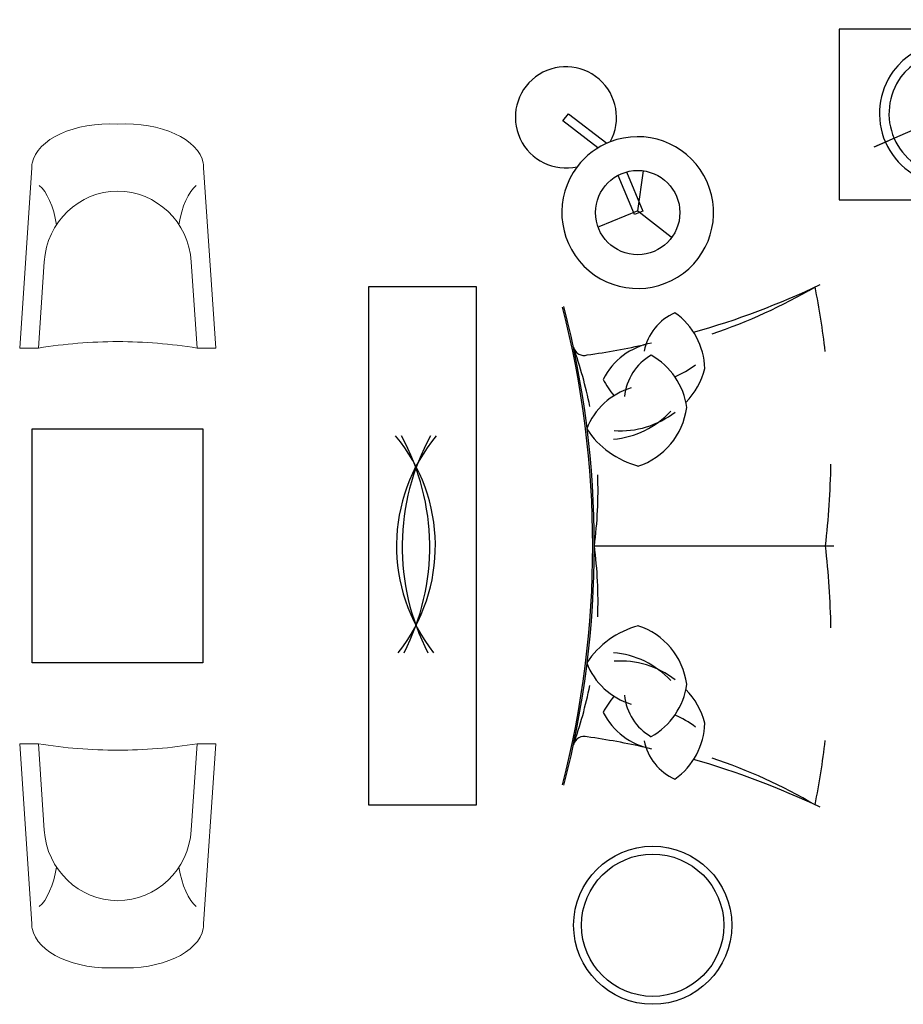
# Model space of a CAD drawing. Header units: millimetres. Extents: x -30782 to 40110, y 35885 to 73818.
# Tile 19 of 166: x -13895 to -11101, y 50406 to 53520. Entities that reach past the tile are written whole.
import ezdxf

# ---------------------------------------------------------------- set-up
doc = ezdxf.new("R2010")
doc.units = ezdxf.units.MM
doc.set_wipeout_variables(frame=1)

# ---------------------------------------------------------------- blocks, each defined once
blk = doc.blocks.new('A$C5805318C')
at = {"linetype": 'ByBlock'}
for p, q in [((1717.9, 2793.9), (1735.4, 2816.5)), ((1717.9, 2793.9), (1735.4, 2816.5)), ((1735.4, 2816.5), (1856.5, 2722.9)), ((1735.4, 2816.5), (1856.5, 2722.9)), ((1828.8, 2708.2), (1717.9, 2793.9)), ((1828.8, 2708.2), (1717.9, 2793.9)), ((1944.7, 2497.4), (1892.9, 2621.5)), ((1944.7, 2497.4), (1892.9, 2621.5)), ((1919.3, 2632.5), (1971.1, 2508.4)), ((1919.3, 2632.5), (1971.1, 2508.4)), ((1955.1, 2508.9), (1972.9, 2635.9)), ((1955.1, 2508.9), (1972.9, 2635.9)), ((1955.1, 2508.9), (1831.5, 2458.9)), ((1955.1, 2508.9), (1831.5, 2458.9)), ((1971.1, 2508.4), (1944.7, 2497.4)), ((1971.1, 2508.4), (1944.7, 2497.4)), ((1955.1, 2508.9), (2060.2, 2426.9)), ((1955.1, 2508.9), (2060.2, 2426.9))]:
    blk.add_line(p, q, dxfattribs=at)
at = {"lineweight": 0}
for p, q in [((38.2, 2645), (0, 2075.4)), ((581.8, 2645), (620, 2075.4)), ((77.5, 2348.3), (59.2, 2075.4)), ((542.5, 2348.3), (560.8, 2075.4)), ((59.2, 2075.4), (0, 2075.4)), ((560.8, 2075.4), (620, 2075.4)), ((59.2, 823.9), (0, 823.9)), ((38.2, 254.3), (0, 823.9)), ((77.5, 551), (59.2, 823.9)), ((542.5, 551), (560.8, 823.9)), ((560.8, 823.9), (620, 823.9)), ((581.8, 254.3), (620, 823.9))]:
    blk.add_line(p, q, dxfattribs=at)
at = {"linetype": 'ByBlock'}
blk.add_circle((1954.5, 2503.8), 133.3, dxfattribs=at)
blk.add_circle((1954.5, 2503.8), 133.3, dxfattribs=at)
for radius in [250, 225]:
    blk.add_circle((2001.9, 250), radius)
for centre, radius, start, end in [((1727.5, 2804.9), 160, 331.0509, 282.9948), ((1954.5, 2503.8), 240, 111.272, 142.7738), ((1954.5, 2503.8), 240, 111.272, 142.7738)]:
    blk.add_arc(centre, radius, start, end, dxfattribs=at)
at = {"lineweight": 0}
for points in [[(310, 2783.6), (174.9, 2791.6), (53.8, 2736.1), (39.5, 2659.6), (38.5, 2654.1), (38.1, 2648.6), (38.2, 2643.1)], [(310, 2783.6), (445.1, 2791.6), (566.2, 2736.1), (580.5, 2659.6), (581.5, 2654.1), (581.9, 2648.6), (581.8, 2643.1)], [(310, 115.7), (174.9, 107.6), (53.8, 163.1), (39.5, 239.7), (38.5, 245.2), (38.1, 250.6), (38.2, 256.1)], [(310, 115.7), (445.1, 107.6), (566.2, 163.1), (580.5, 239.7), (581.5, 245.2), (581.9, 250.6), (581.8, 256.1)]]:
    blk.add_open_spline(points, degree=3, knots=[0, 0, 0, 0, 1, 1, 1, 2, 2, 2, 2], dxfattribs=at)
for points in [[(62, 2589.5), (85.5, 2571.8), (107.6, 2521.7), (116.6, 2465.6)], [(558, 2589.5), (534.5, 2571.8), (512.4, 2521.7), (503.4, 2465.6)], [(310, 2571.5), (187.5, 2571.5), (85.9, 2474), (77.5, 2348.3)], [(542.5, 2348.3), (534.1, 2474), (432.5, 2571.5), (310, 2571.5)], [(310, 2095.7), (226, 2095.7), (142.2, 2088.9), (59.2, 2075.4)], [(560.8, 2075.4), (477.9, 2088.9), (394, 2095.7), (310, 2095.7)], [(310, 803.6), (226, 803.6), (142.2, 810.4), (59.2, 823.9)], [(560.8, 823.9), (477.9, 810.4), (394, 803.6), (310, 803.6)], [(310, 327.7), (187.5, 327.7), (85.9, 425.3), (77.5, 551)], [(542.5, 551), (534.1, 425.3), (432.5, 327.7), (310, 327.7)], [(62, 309.7), (85.5, 327.4), (107.6, 377.6), (116.6, 433.6)], [(558, 309.7), (534.5, 327.4), (512.4, 377.6), (503.4, 433.6)]]:
    blk.add_open_spline(points, degree=3, dxfattribs=at)
at = {"linetype": 'ByBlock'}
for points in [[(2561.4, 3113.9), (2561.4, 2513.9), (5061.4, 2513.9), (5061.4, 3113.9)], [(2574.7, 1449.6), (2574.4, 1519.1), (2572.1, 1653.7), (2566.7, 1805.1), (2559.2, 1943.7), (2548.8, 2088.2), (2540.1, 2187.7), (2531.3, 2276.1), (2527.3, 2313.9), (1673.7, 2200.1), (1673.7, 1449.6), (1673.7, 699.2), (2527.3, 585.4), (2531.3, 623.1), (2540.1, 711.6), (2548.8, 811), (2559.2, 955.5), (2566.7, 1094.2), (2572.1, 1245.5), (2574.4, 1380.1)], [(1473.7, 599.6), (1073.7, 599.6), (1073.7, 2299.6), (1473.7, 2299.6)], [(609.5, 1049.6), (9.5, 1049.6), (9.5, 1849.6), (609.5, 1849.6)]]:
    blk.add_wipeout(points, dxfattribs=at)
for p, q in [((2958.2, 2822.9), (2700.8, 2710.2)), ((2745.8, 2729.9), (2703.9, 2711.6))]:
    blk.add_line(p, q, dxfattribs=at)
blk.add_line((1817.4, 1449.6), (2574.7, 1449.6))
for points in [[(2591.4, 3083.9), (2591.4, 2543.9), (5031.4, 2543.9), (5031.4, 3083.9)], [(1443.7, 629.6), (1103.7, 629.6), (1103.7, 2269.6), (1443.7, 2269.6)], [(579.5, 1079.6), (39.5, 1079.6), (39.5, 1819.6), (579.5, 1819.6)]]:
    blk.add_lwpolyline(points, close=True, dxfattribs=at)
for centre, radius, start, end in [((1954.5, 2503.8), 240, 142.7738, 111.272), ((1434.9, 4573.9), 2545.9, 285.8776, 295.5087), ((-1206.2, 1449.6), 3023.6, 345.5057, 14.4943), ((2140.5, 2032.4), 169.1, 113.788, 168.6748), ((1944.5, 2004.8), 222.3, 1.4651, 55.0097), ((1434.9, 4573.9), 2545.9, 278.134, 282.3755), ((2038.2, 1877.8), 216.9, 100.5196, 152.9581), ((1784.9, 2086.6), 34.6, 193.5328, 287.2771), ((2081.1, 1906.1), 169.1, 119.788, 174.6748), ((1889.1, 1858.2), 222.3, 7.4651, 61.0097), ((1946.8, 2063.6), 226.2, 314.9669, 346.4215), ((2095.1, 2106.4), 281.8, 207.4684, 220.0792), ((1995.6, 1741.7), 216.9, 106.5196, 158.9581), ((1885.3, 1916.9), 226.2, 288.0023, 352.4215), ((2028.2, 1975), 281.8, 213.4684, 255.3384), ((769, 1449.6), 545.6, 321.7197, 39.6872), ((1737.4, 1449.6), 545.6, 140.3128, 218.2803), ((564.4, 1446.9), 732.4, 332.7542, 28.6527), ((1942, 1446.9), 732.4, 151.3473, 207.2458), ((2028.2, 924.2), 281.8, 104.6616, 146.5316), ((1885.3, 982.3), 226.2, 7.5785, 71.9977), ((1995.6, 1157.5), 216.9, 201.0419, 253.4804), ((1889.1, 1041), 222.3, 298.9903, 352.5349), ((2095.1, 792.9), 281.8, 139.9208, 152.5316), ((2081.1, 993.1), 169.1, 185.3252, 240.212), ((1946.8, 835.7), 226.2, 13.5785, 45.0331), ((2038.2, 1021.5), 216.9, 207.0419, 259.4804), ((1944.5, 894.5), 222.3, 304.9903, 358.5349), ((1784.9, 812.7), 34.6, 72.7229, 166.4672), ((1434.9, -1674.6), 2545.9, 77.6245, 81.866), ((2140.5, 866.9), 169.1, 191.3252, 246.212), ((1434.9, -1674.6), 2545.9, 64.4913, 74.1224)]:
    blk.add_arc(centre, radius, start, end, dxfattribs=at)
for centre, radius, start, end in [((1640.5, 3764.6), 1733.1, 288.4757, 300.3241), ((-91.4, 1753.1), 2657.3, 6.7363, 11.1857), ((-1206.2, 1449.6), 3018.6, 345.5057, 14.4943), ((476.8, 1626.6), 1352.2, 11.274, 19.5243), ((1963.9, 2244.8), 281.8, 292.5627, 307.9208), ((1853.4, 2068), 281.8, 275.0195, 316.8895), ((1899.5, 2095.4), 281.8, 266.0508, 307.9208), ((-91.4, 1753.1), 2657.3, 353.4417, 359.0402), ((476.8, 1626.6), 1352.2, 352.4802, 2.0119), ((476.8, 1272.7), 1352.2, 357.9881, 7.5198), ((-91.4, 1146.1), 2657.3, 0.9598, 6.5583), ((1853.4, 831.3), 281.8, 43.1105, 84.9805), ((1899.5, 803.8), 281.8, 52.0792, 93.9492), ((476.8, 1272.7), 1352.2, 340.4757, 348.726), ((1963.9, 654.5), 281.8, 52.0792, 67.4373), ((-91.4, 1146.1), 2657.3, 348.8143, 353.2637), ((1640.5, -865.3), 1733.1, 59.6759, 71.5243)]:
    blk.add_arc(centre, radius, start, end)
for major_axis, start_param, end_param in [((-159.4, 159.4), 3.292387, 6.433979), ((-138.1, 138.1), 3.292387, 6.433979), ((-159.4, 159.4), 0.150794, 3.292387), ((-138.1, 138.1), 0.150794, 3.292387)]:
    blk.add_ellipse((2944.4, 2816.9), major_axis=major_axis, ratio=1, start_param=start_param, end_param=end_param, dxfattribs=at)

msp = doc.modelspace()

# ---------------------------------------------------------------- block references
msp.add_blockref('A$C5805318C', (-13895.1, 50406))

doc.saveas('drawing.dxf')
